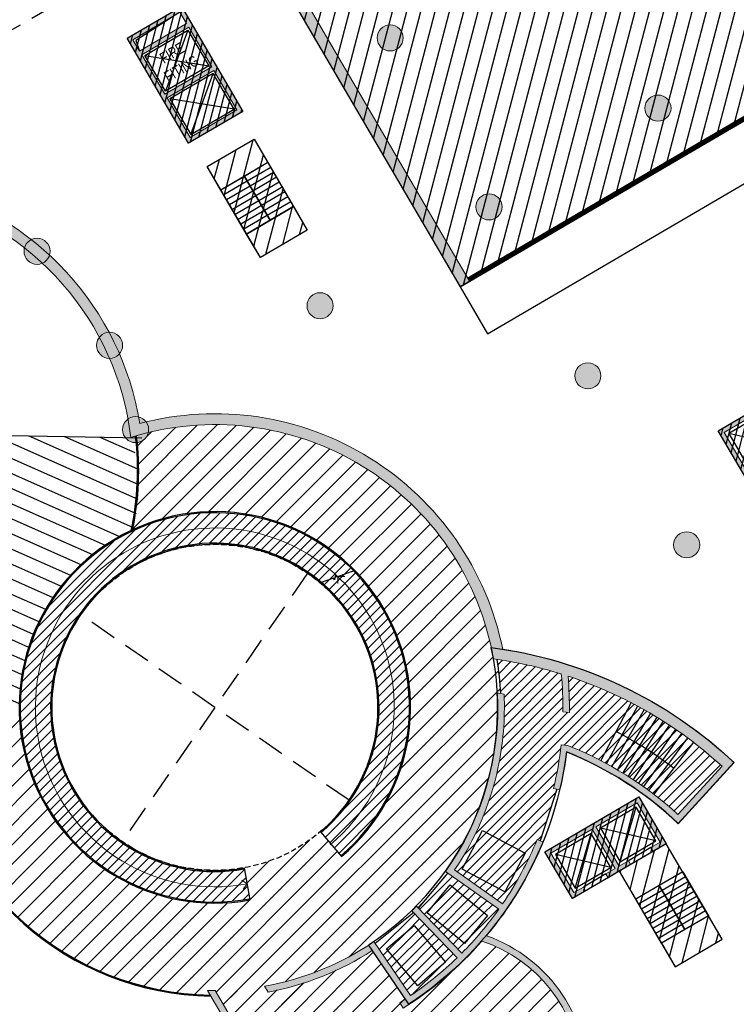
# Model space of a CAD drawing. Header units: millimetres. Extents: x -1402 to -179, y -280 to 6164.
# Tile 53 of 212: x -753 to -720, y 1259 to 1305. Entities that reach past the tile are written whole.
import ezdxf

# ---------------------------------------------------------------- set-up
doc = ezdxf.new("R2010")
doc.units = ezdxf.units.MM
doc.linetypes.add('AJN-Projection', pattern=[0.375, 0.25, -0.125])
doc.layers.get('0').update_dxf_attribs({"linetype": 'CONTINUOUS'})
for name, color, linetype, lineweight in [('AJN-2-POT 120', 2, 'CONTINUOUS', 20), ('AJN-2-SBT-C', 2, 'CONTINUOUS', 20), ('AJN-4-PRT-C', 41, 'CONTINUOUS', 30), ('AJN-4-VIT-C', 130, 'CONTINUOUS', 30), ('AJN-5-ASC-C', 230, 'CONTINUOUS', 30), ('AJN-7-500-A', 10, 'CONTINUOUS', 18), ('AJN-8-252-H', 252, 'CONTINUOUS', 20)]:
    doc.layers.add(name, color=color, linetype=linetype, lineweight=lineweight)
for name, color, linetype, true_color in [('AJN-2-SBT-H', 7, 'CONTINUOUS', 0x6e6e6e), ('AJN-9-SRF-MARINHORIZON-CIRCULATION 50 %', 7, 'CONTINUOUS', 0xff80ff), ('AJN-9-SRF-MARINHORIZON-CIRUCLATION 100 %', 7, 'CONTINUOUS', 0xd100d1), ('AJN-9-SRF-MARINHORIZON-SERVICE', 7, 'CONTINUOUS', 0x645418), ('AJN-9-SRF-MARINHORIZON-TERRACE 50%', 7, 'CONTINUOUS', 0xf8d731), ('AJN-9-SRF-TOWER-CIRCULATION 100 %', 7, 'CONTINUOUS', 0xd100d1)]:
    doc.layers.add(name, color=color, linetype=linetype, true_color=true_color)
for name, color, linetype in [('AJN-2-SBT-P', 251, 'AJN-Projection'), ('AJN-2-SBT-V', 51, 'CONTINUOUS'), ('AJN-3-MEX-V', 141, 'CONTINUOUS'), ('AJN-7-PER-V', 8, 'CONTINUOUS'), ('AJN-8-250-PROGRAM', 7, 'CONTINUOUS'), ('AJN-8-251-H', 251, 'CONTINUOUS')]:
    doc.layers.add(name, color=color, linetype=linetype)
doc.styles.get("Standard").update_dxf_attribs({"font": 'rs.shx', "bigfont": 'hztxt.shx'})
pattern_1 = [(45, (-2236.471, 2e-12), (-0.4490128, 0.4490128), [])]
pattern_2 = [(45, (-3e-12, 1200), (-0.2245064, 0.2245064), [])]

# ---------------------------------------------------------------- blocks, each defined once
blk = doc.blocks.new('1.20diam')
at = {"layer": 'AJN-2-SBT-H'}
h = blk.add_hatch(color=256, dxfattribs=at)
h.dxf.hatch_style = 1
edge = h.paths.add_edge_path()
edge.add_arc((0, 0), 0.6, 0, 360)
at = {"layer": 'AJN-2-POT 120', "linetype": 'Continuous'}
blk.add_circle((0, 0), 0.6, dxfattribs=at)
blk = doc.blocks.new('A$C122A62CA')
at = {"layer": 'AJN-2-SBT-H'}
h = blk.add_hatch(color=256, dxfattribs=at)
h.dxf.hatch_style = 1
h.paths.add_polyline_path([(-1.25, -4.8), (1.25, -4.8), (1.25, 0), (-1.25, 0)])
h.paths.add_polyline_path([(1.05, -4.6), (1.05, -2.5), (-1.05, -2.5), (-1.05, -4.6)], flags=16)
h.paths.add_polyline_path([(1.05, -2.3), (-1.05, -2.3), (-1.05, -0.2), (1.05, -0.2)], flags=16)
at = {"layer": 'AJN-9-SRF-MARINHORIZON-CIRUCLATION 100 %'}
h = blk.add_hatch(dxfattribs=at)
h.set_pattern_fill('ANSI31', color=256, scale=0.1, angle=342.8337)
h.set_pattern_definition([(45, (4295.668, -2579.5734), (-0.224506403, 0.224506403), [])])
h.paths.add_polyline_path([(1.25, -4.8), (1.25, 0), (-1.25, 0), (-1.25, -4.8)])
at = {"layer": 'AJN-2-SBT-C', "flags": 128}
for points in [[(-1.25, 0), (1.25, 0), (1.25, -4.8), (-1.25, -4.8)], [(-1.05, -0.2), (-1.05, -2.3), (1.05, -2.3), (1.05, -0.2)], [(1.05, -4.6), (1.05, -2.5), (-1.05, -2.5), (-1.05, -4.6)]]:
    blk.add_lwpolyline(points, close=True, dxfattribs=at)
at = {"layer": 'AJN-5-ASC-C'}
for p, q in [((-0.9, -0.35), (0.9, -2.15)), ((-0.9, -2.15), (0.9, -0.35)), ((-0.9, -4.45), (0.9, -2.65)), ((-0.9, -2.65), (0.9, -4.45))]:
    blk.add_line(p, q, dxfattribs=at)
for points in [[(-0.9, -0.35), (-0.9, -2.15), (0.9, -2.15), (0.9, -0.35)], [(-0.9, -4.45), (-0.9, -2.65), (0.9, -2.65), (0.9, -4.45)]]:
    blk.add_lwpolyline(points, close=True, dxfattribs=at)
at = {"layer": 'AJN-9-SRF-MARINHORIZON-CIRUCLATION 100 %'}
blk.add_lwpolyline([(-1.25, 0), (1.25, 0), (1.25, -4.8), (-1.25, -4.8)], close=True, dxfattribs=at)
blk = doc.blocks.new('A$C70550064')
at = {"layer": 'AJN-2-SBT-H'}
h = blk.add_hatch(color=256, dxfattribs=at)
h.dxf.hatch_style = 1
edge = h.paths.add_edge_path()
edge.add_arc((-64.421, -366.782), 386.5, 81.59851, 87.70592, ccw=False)
edge.add_line((-7.95, 15.57), (-7.95, -0.4))
edge.add_line((-7.95, -0.4), (-7.45, -0.4))
edge.add_line((-7.45, -0.4), (-7.45, 16.002))
edge.add_arc((-64.421, -366.782), 387, 81.53461, 87.78297)
edge.add_line((-49.45, 19.929), (-49.45, -0.4))
edge.add_line((-49.45, -0.4), (-48.95, -0.4))
edge.add_line((-48.95, -0.4), (-48.95, 19.408))
at = {"layer": 'AJN-2-SBT-C', "linetype": 'Continuous', "flags": 128}
blk.add_lwpolyline([(-48.95, 19.408, -0.026655), (-7.95, 15.57), (-7.95, -0.4), (-7.45, -0.4), (-7.45, 16.002, 0.02727), (-49.45, 19.929), (-49.45, -0.4), (-48.95, -0.4)], format="xyb", close=True, dxfattribs=at)
at = {"layer": 'AJN-3-MEX-V', "color": 132, "linetype": 'Continuous', "const_width": 0.2, "flags": 128}
blk.add_lwpolyline([(-7.95, -0.3), (-7.95, -0.3), (-48.95, -0.3)], dxfattribs=at)
at = {"rotation": 359.9999999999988}
for p in [(-37.45, 16), (-19.45, 13.5)]:
    blk.add_blockref('A$C122A62CA', p, dxfattribs=at)
at = {"layer": 'AJN-2-POT 120', "linetype": 'Continuous', "rotation": 291.492555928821}
for p in [(-46.45, 11.1), (-28.45, 11.1), (-10.45, 11.1), (-46.45, 2.1), (-37.45, 2.1), (-28.45, 2.1), (-19.45, 2.1), (-10.45, 2.1)]:
    blk.add_blockref('1.20diam', p, dxfattribs=at)
blk = doc.blocks.new('A$C46E24FA1')
at = {"layer": 'AJN-2-SBT-V', "linetype": 'Continuous'}
for p, q in [((0, 2.34), (1.25, 2.34)), ((0, 0), (0, 2.34)), ((1.25, 2.34), (1.25, 0)), ((0, 2.08), (1.25, 2.08)), ((0, 1.82), (1.25, 1.82)), ((0, 1.56), (1.25, 1.56)), ((0, 1.3), (1.25, 1.3)), ((0, 1.04), (1.25, 1.04)), ((0, 0.78), (1.25, 0.78)), ((0, 0.52), (1.25, 0.52)), ((0, 0.26), (1.25, 0.26)), ((0, 0), (1.25, 0))]:
    blk.add_line(p, q, dxfattribs=at)
blk = doc.blocks.new('A$C0264420A')
at = {"layer": 'AJN-9-SRF-MARINHORIZON-CIRCULATION 50 %'}
h = blk.add_hatch(dxfattribs=at)
h.set_pattern_fill('ANSI31', color=256, scale=0.2)
h.set_pattern_definition([(45, (501.2277, -440.6539), (-0.4490128, 0.4490128), [])])
h.paths.add_polyline_path([(-1.25, 4.84), (1.25, 4.84), (1.25, 0), (-1.25, 0)])
at = {"layer": 'AJN-2-SBT-V', "flags": 128}
for points in [[(-1.25, 3.59), (-1.25, 4.84), (1.25, 4.84), (1.25, 3.59), (-1.25, 3.59)], [(-1.25, 0), (-1.25, 1.25), (1.25, 1.25), (1.25, 0), (-1.25, 0)]]:
    blk.add_lwpolyline(points, dxfattribs=at)
at = {"layer": 'AJN-9-SRF-MARINHORIZON-CIRCULATION 50 %'}
blk.add_lwpolyline([(-1.25, 4.84), (1.25, 4.84), (1.25, 0), (-1.25, 0)], close=True, dxfattribs=at)
at = {"linetype": 'Continuous', "rotation": 180}
for p in [(0, 3.59), (1.25, 3.59)]:
    blk.add_blockref('A$C46E24FA1', p, dxfattribs=at)
blk = doc.blocks.new('A$C63A44B90')
at = {"layer": 'AJN-2-SBT-H'}
h = blk.add_hatch(color=256, dxfattribs=at)
h.dxf.hatch_style = 1
h.paths.add_polyline_path([(-1.45, 0), (1.45, 0), (1.45, 5.6), (-1.45, 5.6)])
h.paths.add_polyline_path([(-1.25, 4.8), (1.25, 4.8), (1.25, 5.4), (-1.25, 5.4)], flags=16)
h.paths.add_polyline_path([(1.25, 4.6), (1.25, 2.5), (-1.25, 2.5), (-1.25, 4.6)], flags=16)
h.paths.add_polyline_path([(1.15, 4.5), (1.15, 2.6), (-1.15, 2.6), (-1.15, 4.5)], flags=0)
h.paths.add_polyline_path([(1.25, 2.3), (1.25, 0.2), (-1.25, 0.2), (-1.25, 2.3)], flags=16)
h.paths.add_polyline_path([(1.15, 2.2), (1.15, 0.3), (-1.15, 0.3), (-1.15, 2.2)], flags=0)
h.paths.add_polyline_path([(-0.928, 2.6), (0.925, 2.6), (0.925, 4.498), (-0.928, 4.498)], flags=8)
at = {"layer": 'AJN-9-SRF-MARINHORIZON-CIRUCLATION 100 %'}
h = blk.add_hatch(dxfattribs=at)
h.set_pattern_fill('ANSI31', color=256, scale=0.1, angle=342.8337)
h.set_pattern_definition([(45, (4295.468, -2573.9734), (-0.224506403, 0.224506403), [])])
h.paths.add_polyline_path([(1.45, 0), (1.45, 5.6), (-1.45, 5.6), (-1.45, 0)])
at = {"layer": 'AJN-2-SBT-C', "flags": 128}
for points in [[(-1.45, 0), (1.45, 0), (1.45, 5.6), (-1.45, 5.6)], [(-1.25, 5.4), (1.25, 5.4), (1.25, 4.8), (-1.25, 4.8)], [(1.25, 2.5), (-1.25, 2.5), (-1.25, 4.6), (1.25, 4.6)], [(-1.25, 0.2), (-1.25, 2.3), (1.25, 2.3), (1.25, 0.2)]]:
    blk.add_lwpolyline(points, close=True, dxfattribs=at)
at = {"layer": 'AJN-5-ASC-C'}
for p, q in [((1.15, 4.5), (-1.15, 2.6)), ((-1.15, 4.5), (1.15, 2.6)), ((1.15, 0.3), (-1.15, 2.2)), ((-1.15, 0.3), (1.15, 2.2))]:
    blk.add_line(p, q, dxfattribs=at)
at = {"layer": 'AJN-5-ASC-C', "flags": 128}
for points in [[(1.15, 4.5), (1.15, 2.6), (-1.15, 2.6), (-1.15, 4.5)], [(1.15, 0.3), (1.15, 2.2), (-1.15, 2.2), (-1.15, 0.3)]]:
    blk.add_lwpolyline(points, close=True, dxfattribs=at)
at = {"layer": 'AJN-8-251-H', "flags": 128}
blk.add_lwpolyline([(1.25, 5.4), (-1.15, 5.3), (-1.25, 4.8)], dxfattribs=at)
at = {"layer": 'AJN-9-SRF-MARINHORIZON-CIRUCLATION 100 %'}
blk.add_lwpolyline([(-1.45, 5.6), (1.45, 5.6), (1.45, 0), (-1.45, 0)], close=True, dxfattribs=at)
at = {"layer": 'AJN-7-500-A', "insert": (0, 3.55), "char_height": 0.5, "attachment_point": 5}
blk.add_mtext_dynamic_manual_height_columns('{\\fSwis721 LtCn BT|b0|i0|c0|p34;FIRE\\PFITING}', width=11.10499, gutter_width=35.694, heights=[0], dxfattribs=at)
blk = doc.blocks.new('A$C7BA06BBA')
at = {"layer": 'AJN-2-SBT-H'}
h = blk.add_hatch(color=256, dxfattribs=at)
h.dxf.hatch_style = 1
h.paths.add_polyline_path([(-4.3, -2.5), (-4.3, -2.3), (-4.8, -2.3), (-4.8, -0.2), (-2.6, -0.2), (-2.6, -2.3), (-3.1, -2.3), (-3.1, -2.5), (-1.9, -2.5), (-1.9, -2.3), (-2.4, -2.3), (-2.4, -0.2), (-0.2, -0.2), (-0.2, -2.3), (-0.7, -2.3), (-0.7, -2.5), (0, -2.5), (0, 0), (-5, 0), (-5, -2.5)])
at = {"layer": 'AJN-9-SRF-MARINHORIZON-CIRCULATION 50 %'}
h = blk.add_hatch(dxfattribs=at)
h.set_pattern_fill('ANSI31', color=256, scale=0.2, angle=342.8337)
h.set_pattern_definition([(45, (4349.83515, -2587.4034), (-0.44901281, 0.44901281), [])])
h.paths.add_polyline_path([(0, -2.5), (-2.5, -2.5), (-2.5, -7.59), (0, -7.59)])
at = {"layer": 'AJN-9-SRF-MARINHORIZON-CIRUCLATION 100 %'}
h = blk.add_hatch(dxfattribs=at)
h.set_pattern_fill('ANSI31', color=256, scale=0.1, angle=342.8337)
h.set_pattern_definition([(45, (4291.918, -2579.5734), (-0.224506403, 0.224506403), [])])
h.paths.add_polyline_path([(-5, 0), (-5, -2.5), (0, -2.5), (0, 0)])
at = {"layer": 'AJN-2-SBT-C', "flags": 128}
blk.add_lwpolyline([(-3.1, -2.3), (-3.1, -2.5), (-1.9, -2.5), (-1.9, -2.3), (-2.4, -2.3), (-2.4, -0.2), (-0.2, -0.2), (-0.2, -2.3), (-0.7, -2.3), (-0.7, -2.5), (0, -2.5), (0, 0), (-5, 0), (-5, -2.5), (-4.3, -2.5), (-4.3, -2.3), (-4.8, -2.3), (-4.8, -0.2), (-2.6, -0.2), (-2.6, -2.3)], close=True, dxfattribs=at)
at = {"layer": 'AJN-2-SBT-V'}
for p, q in [((-3.1, -2.3), (-4.3, -2.3)), ((-0.7, -2.3), (-1.9, -2.3))]:
    blk.add_line(p, q, dxfattribs=at)
at = {"layer": 'AJN-2-SBT-V', "flags": 128}
blk.add_lwpolyline([(-2.5, -6.34), (-2.5, -7.59), (0, -7.59), (0, -6.34)], close=True, dxfattribs=at)
at = {"layer": 'AJN-5-ASC-C'}
for p, q in [((-2.75, -2.15), (-4.65, -0.35)), ((-4.65, -2.15), (-2.75, -0.35)), ((-0.35, -2.15), (-2.25, -0.35)), ((-2.25, -2.15), (-0.35, -0.35))]:
    blk.add_line(p, q, dxfattribs=at)
for points in [[(-2.75, -2.15), (-2.75, -0.35), (-4.65, -0.35), (-4.65, -2.15)], [(-0.35, -2.15), (-0.35, -0.35), (-2.25, -0.35), (-2.25, -2.15)]]:
    blk.add_lwpolyline(points, close=True, dxfattribs=at)
at = {"layer": 'AJN-9-SRF-MARINHORIZON-CIRCULATION 50 %'}
blk.add_lwpolyline([(-2.5, -7.59), (0, -7.59), (0, -2.5), (-2.5, -2.5), (-2.5, -2.5), (-2.5, -2.5)], close=True, dxfattribs=at)
at = {"layer": 'AJN-9-SRF-MARINHORIZON-CIRUCLATION 100 %'}
blk.add_lwpolyline([(-5, 0), (0, 0), (0, -2.5), (-5, -2.5)], close=True, dxfattribs=at)
at = {"linetype": 'Continuous', "rotation": 179.9999999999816}
for p in [(-1.25, -4), (0, -4)]:
    blk.add_blockref('A$C46E24FA1', p, dxfattribs=at)
blk = doc.blocks.new('A$C74AA591F')
at = {"layer": 'AJN-2-SBT-H'}
h = blk.add_hatch(color=256, dxfattribs=at)
h.dxf.hatch_style = 1
h.paths.add_polyline_path([(-1.8, -2.5), (-1.8, -2.3), (-2.3, -2.3), (-2.3, -0.2), (-0.1, -0.2), (-0.1, -2.3), (-0.6, -2.3), (-0.6, -2.5), (0.6, -2.5), (0.6, -2.3), (0.1, -2.3), (0.1, -0.2), (2.3, -0.2), (2.3, -2.3), (1.8, -2.3), (1.8, -2.5), (2.5, -2.5), (2.5, 0), (-2.5, 0), (-2.5, -2.5)])
at = {"layer": 'AJN-9-SRF-MARINHORIZON-CIRCULATION 50 %'}
h = blk.add_hatch(dxfattribs=at)
h.set_pattern_fill('ANSI31', color=256, scale=0.2, angle=342.8337)
h.set_pattern_definition([(45, (4351.08515, -2587.4034), (-0.44901281, 0.44901281), [])])
h.paths.add_polyline_path([(1.25, -4), (2.5, -4), (2.5, -2.5), (-2.5, -2.5), (-2.5, -4), (-1.25, -4), (-1.25, -7.59), (1.25, -7.59)])
at = {"layer": 'AJN-9-SRF-MARINHORIZON-CIRUCLATION 100 %'}
h = blk.add_hatch(dxfattribs=at)
h.set_pattern_fill('ANSI31', color=256, scale=0.1, angle=342.8337)
h.set_pattern_definition([(45, (4294.418, -2579.5734), (-0.224506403, 0.224506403), [])])
h.paths.add_polyline_path([(-2.5, 0), (-2.5, -2.5), (2.5, -2.5), (2.5, 0)])
at = {"layer": 'AJN-2-SBT-C', "flags": 128}
blk.add_lwpolyline([(-0.6, -2.3), (-0.6, -2.5), (0.6, -2.5), (0.6, -2.3), (0.1, -2.3), (0.1, -0.2), (2.3, -0.2), (2.3, -2.3), (1.8, -2.3), (1.8, -2.5), (2.5, -2.5), (2.5, 0), (-2.5, 0), (-2.5, -2.5), (-1.8, -2.5), (-1.8, -2.3), (-2.3, -2.3), (-2.3, -0.2), (-0.1, -0.2), (-0.1, -2.3)], close=True, dxfattribs=at)
at = {"layer": 'AJN-2-SBT-V'}
for p, q in [((-0.6, -2.3), (-1.8, -2.3)), ((1.8, -2.3), (0.6, -2.3))]:
    blk.add_line(p, q, dxfattribs=at)
at = {"layer": 'AJN-2-SBT-V', "flags": 128}
for points in [[(2.5, -2.5), (-2.5, -2.5), (-2.5, -4), (2.5, -4)], [(-1.25, -6.34), (-1.25, -7.59), (1.25, -7.59), (1.25, -6.34)]]:
    blk.add_lwpolyline(points, close=True, dxfattribs=at)
at = {"layer": 'AJN-5-ASC-C'}
for p, q in [((-0.25, -2.15), (-2.15, -0.35)), ((-2.15, -2.15), (-0.25, -0.35)), ((2.15, -2.15), (0.25, -0.35)), ((0.25, -2.15), (2.15, -0.35))]:
    blk.add_line(p, q, dxfattribs=at)
for points in [[(-0.25, -2.15), (-0.25, -0.35), (-2.15, -0.35), (-2.15, -2.15)], [(2.15, -2.15), (2.15, -0.35), (0.25, -0.35), (0.25, -2.15)]]:
    blk.add_lwpolyline(points, close=True, dxfattribs=at)
at = {"layer": 'AJN-9-SRF-MARINHORIZON-CIRCULATION 50 %'}
blk.add_lwpolyline([(-1.25, -7.59), (1.25, -7.59), (1.25, -4), (2.5, -4), (2.5, -2.5), (-2.5, -2.5), (-2.5, -4), (-1.25, -4)], close=True, dxfattribs=at)
at = {"layer": 'AJN-9-SRF-MARINHORIZON-CIRUCLATION 100 %'}
blk.add_lwpolyline([(-2.5, 0), (2.5, 0), (2.5, -2.5), (-2.5, -2.5)], close=True, dxfattribs=at)
at = {"linetype": 'Continuous', "rotation": 179.9999999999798}
for p in [(0, -4), (1.25, -4)]:
    blk.add_blockref('A$C46E24FA1', p, dxfattribs=at)

msp = doc.modelspace()

# ---------------------------------------------------------------- hatches: boundary and pattern name
at = {"layer": 'AJN-2-SBT-H'}
h = msp.add_hatch(color=256, dxfattribs=at)
h.dxf.hatch_style = 1
h.paths.add_polyline_path([(-747.567, 1285.976, 0.298838), (-757.572, 1296.901), (-757.698, 1296.418, -0.310797), (-747.982, 1285.336, -0.452681), (-731.306, 1275.153, -0.041029), (-728.187, 1274.46, -0.027321), (-728.115, 1272.714), (-727.815, 1272.682, 0.025782), (-727.877, 1274.36, -0.106353), (-720.797, 1270.218), (-722.824, 1268, 0.091391), (-727.898, 1271.168), (-728.196, 1271.201, -0.031803), (-728.541, 1269.196), (-728.249, 1269.127, 0.027036), (-727.934, 1270.86, -0.094821), (-722.807, 1267.574), (-720.24, 1270.383, 0.151514), (-730.881, 1275.596, 0.431646)])
h = msp.add_hatch(color=256, dxfattribs=at)
h.dxf.hatch_style = 1
h.paths.add_polyline_path([(-731.625, 1262.421, 0.077609), (-729.022, 1266.726), (-729.298, 1266.845, -0.052654), (-730.891, 1263.885), (-733.092, 1265.45, 0.096217), (-731.101, 1270.115, 0.064683), (-730.819, 1273.531, 0.004267), (-731.122, 1273.582, -0.168995), (-733.508, 1265.377), (-731.062, 1263.639, -0.041286), (-732.763, 1261.622), (-734.85, 1263.778, -0.005769), (-735.063, 1263.566), (-732.976, 1261.411, -0.043134), (-735.114, 1259.672), (-736.8, 1262.153, -0.105624), (-741.832, 1260.106), (-741.671, 1259.831, 0.097829), (-736.881, 1261.739), (-735.363, 1259.506, -0.004675), (-735.616, 1259.344), (-735.452, 1259.093, 0.073269), (-731.835, 1262.176, -0.662761), (-730.871, 1249.873), (-736.494, 1258.493, 0.004629), (-736.228, 1258.636), (-736.392, 1258.888, -0.014139), (-737.197, 1258.474), (-737.032, 1258.221, 0.004609), (-736.762, 1258.354), (-731.142, 1249.74, -0.386373), (-739.739, 1252.438), (-742.239, 1256.713, 0.069655), (-737.864, 1257.848), (-738.031, 1258.104, -0.070849), (-742.405, 1256.996), (-744.107, 1259.906, -0.006737), (-744.457, 1259.91), (-739.998, 1252.286, 1.43119)])
at = {"layer": 'AJN-8-250-PROGRAM', "true_color": 0xffff00}
h = msp.add_hatch(dxfattribs=at)
h.set_pattern_fill('ANSI31', color=2, scale=0.2, angle=-68.887)
h.set_pattern_definition([(336.112995, (-2490.04475, 2197.89993), (0.25713323, 0.5806096), [])])
edge = h.paths.add_edge_path()
edge.add_arc((-765.301, 1291.443), 22.03, 298.8096, 303.5859)
edge.add_arc((-744.116, 1272.922), 9, 114.8785, 178.9287, ccw=False)
edge.add_arc((-754.992, 1283.074), 7.364, 344.3429, 377.7989)
edge.add_line((-747.981, 1285.325), (-757.041, 1285.489))
edge.add_arc((-760.893, 1283.816), 4.2, -51.6201, 23.4677, ccw=False)
edge.add_arc((-760.893, 1283.816), 4.2, 154.2958, 308.3799, ccw=False)
edge.add_line((-764.678, 1285.638), (-773.737, 1285.828))
edge.add_arc((-760.893, 1283.816), 13, 171.0986, 180.8689)
edge.add_line((-773.892, 1283.619), (-774.142, 1283.611))
edge.add_arc((-760.893, 1283.816), 13.25, 180.8898, 194.3538)
edge.add_line((-773.73, 1280.531), (-773.061, 1280.737))
edge.add_line((-773.061, 1280.737), (-773.056, 1280.718))
edge.add_line((-773.056, 1280.718), (-773.056, 1280.718))
edge.add_arc((-773.75, 1280.525), 0.72, -72.4123, 15.4914, ccw=False)
edge.add_arc((-760.893, 1283.816), 13.25, 197.4682, 203.3124)
edge.add_line((-773.061, 1278.573), (-772.435, 1278.879))
edge.add_line((-772.435, 1278.879), (-772.426, 1278.861))
edge.add_line((-772.426, 1278.861), (-772.426, 1278.861))
edge.add_arc((-773.082, 1278.563), 0.72, -63.1066, 24.4597, ccw=False)
edge.add_arc((-772.44, 1277.274), 0.72, 28.4851, 116.0514, ccw=False)
edge.add_line((-771.807, 1277.617), (-771.807, 1277.617))
edge.add_line((-771.807, 1277.617), (-771.798, 1277.599))
edge.add_line((-771.798, 1277.599), (-772.421, 1277.283))
edge.add_arc((-760.893, 1283.816), 13.25, 209.5408, 237.0652)
edge.add_arc((-760.888, 1284.01), 13.416, 237.4984, 278.9335)
edge.add_arc((-760.893, 1283.816), 13.225, 279.085, 298)
at = {"layer": 'AJN-8-250-PROGRAM', "true_color": 0xffdf7f}
h = msp.add_hatch(dxfattribs=at)
h.set_pattern_fill('ANSI31', color=41, scale=0.2)
h.set_pattern_definition(pattern_1)
h.paths.add_polyline_path([(-733.41, 1265.307), (-733.508, 1265.377, 0.168995), (-731.122, 1273.582, -0.002133), (-730.971, 1273.557, 0.030105), (-731.144, 1275.13, 0.002098), (-731.306, 1275.153, 0.433443), (-747.176, 1285.559, -0.311593), (-747.68, 1285.1, -0.076133), (-747.902, 1281.087, -0.873531), (-738.291, 1266.061), (-739.262, 1267.204, -0.131652), (-742.771, 1265.543), (-742.502, 1264.068, -0.472687), (-753.114, 1273.059, -0.086475), (-757.211, 1271.062, 0.368806), (-744.332, 1259.696), (-744.457, 1259.91, 0.006737), (-744.107, 1259.906), (-742.405, 1256.996, 0.070849), (-738.031, 1258.104), (-737.877, 1257.87, 0.414214), (-736.632, 1257.608), (-737.124, 1258.362), (-737.197, 1258.474, 0.014139), (-736.392, 1258.888), (-736.227, 1258.635), (-735.827, 1258.022, 0.414213), (-735.565, 1259.268), (-735.616, 1259.344, 0.004675), (-735.363, 1259.506), (-736.881, 1261.739, -0.097829), (-741.671, 1259.831), (-741.832, 1260.106, 0.105624), (-736.8, 1262.153), (-736.747, 1262.075), (-734.993, 1263.494), (-735.063, 1263.566, 0.005769), (-734.85, 1263.778), (-734.768, 1263.693)])
at = {"layer": 'AJN-9-SRF-MARINHORIZON-CIRUCLATION 100 %'}
h = msp.add_hatch(dxfattribs=at)
h.set_pattern_fill('ANSI31', color=256, scale=0.1)
h.set_pattern_definition(pattern_2)
h.paths.add_polyline_path([(-739.23, 1267.166), (-738.324, 1266.099, 7.595754), (-742.511, 1264.117), (-742.762, 1265.494, -7.595754)])
h = msp.add_hatch(dxfattribs=at)
h.set_pattern_fill('ANSI31', color=256, scale=0.1)
h.set_pattern_definition(pattern_2)
h.paths.add_polyline_path([(-724.982, 1273.143, 0.040325), (-727.877, 1274.36, -0.025782), (-727.815, 1272.682), (-728.115, 1272.714, 0.027321), (-728.187, 1274.46, 0.038927), (-731.144, 1275.13, -0.030105), (-730.971, 1273.557, -0.002134), (-730.819, 1273.531, -0.064683), (-731.101, 1270.115, -0.096217), (-733.092, 1265.45), (-730.891, 1263.885, 0.052654), (-729.298, 1266.845), (-729.16, 1266.786), (-728.396, 1269.162), (-728.541, 1269.196, 0.031803), (-728.196, 1271.201), (-727.898, 1271.168, -0.025484), (-726.368, 1270.473)])
h.paths.add_polyline_path([(-731.808, 1267.262), (-729.843, 1266.221), (-730.785, 1264.447), (-732.75, 1265.488)], flags=0)
h.paths.add_polyline_path([(-729.843, 1266.221), (-731.808, 1267.262), (-732.75, 1265.488), (-730.785, 1264.447)], flags=16)
h.paths.add_polyline_path([(-733.385, 1265.29), (-734.745, 1263.669), (-732.763, 1261.622, 0.041286), (-731.062, 1263.639)])
h.paths.add_polyline_path([(-733.292, 1264.764), (-731.575, 1263.351), (-732.635, 1262.063), (-734.352, 1263.476)], flags=16)
h.paths.add_polyline_path([(-734.958, 1263.458), (-736.715, 1262.029), (-735.114, 1259.672, 0.043134), (-732.976, 1261.411)])
h.paths.add_polyline_path([(-734.95, 1262.895), (-733.509, 1261.201), (-734.78, 1260.121), (-736.22, 1261.815)], flags=16)
h.paths.add_polyline_path([(-720.797, 1270.218, 0.022022), (-722.113, 1271.321), (-723.94, 1268.933, -0.022051), (-722.824, 1268)])
h.paths.add_polyline_path([(-724.681, 1272.984, 0.004363), (-724.982, 1273.143), (-725.673, 1271.812, -0.004363), (-725.395, 1271.665)])
h.paths.add_polyline_path([(-724.383, 1272.819, 0.004363), (-724.681, 1272.984), (-725.395, 1271.665, -0.004363), (-725.12, 1271.513)])
h.paths.add_polyline_path([(-724.089, 1272.649, 0.004363), (-724.383, 1272.819), (-725.12, 1271.513, -0.004363), (-724.848, 1271.356)])
h.paths.add_polyline_path([(-723.797, 1272.475, 0.004363), (-724.089, 1272.649), (-724.848, 1271.356, -0.004363), (-724.579, 1271.194)])
h.paths.add_polyline_path([(-723.508, 1272.295, 0.004363), (-723.797, 1272.475), (-724.579, 1271.194, -0.004363), (-724.312, 1271.028)])
h.paths.add_polyline_path([(-723.222, 1272.11, 0.004363), (-723.508, 1272.295), (-724.312, 1271.028, -0.004363), (-724.048, 1270.858)])
h.paths.add_polyline_path([(-722.94, 1271.92, 0.004363), (-723.222, 1272.11), (-724.048, 1270.858, -0.004363), (-723.788, 1270.682)])
h.paths.add_polyline_path([(-722.661, 1271.725, 0.004363), (-722.94, 1271.92), (-723.788, 1270.682, -0.004363), (-723.53, 1270.502)])
h.paths.add_polyline_path([(-722.385, 1271.525, 0.004363), (-722.661, 1271.725), (-723.53, 1270.502, -0.004363), (-723.276, 1270.318)])
h.paths.add_polyline_path([(-722.113, 1271.321, 0.004363), (-722.385, 1271.525), (-723.276, 1270.318, -0.004363), (-723.025, 1270.129)])
h.paths.add_polyline_path([(-723.025, 1270.129, 0.043661), (-725.673, 1271.812), (-726.368, 1270.473, -0.043641), (-723.94, 1268.933)])
h = msp.add_hatch(dxfattribs=at)
h.set_pattern_fill('ANSI31', color=256, scale=0.1)
h.set_pattern_definition(pattern_2)
h.paths.add_polyline_path([(-729.843, 1266.221), (-731.808, 1267.262), (-732.75, 1265.488), (-730.785, 1264.447)])
h.paths.add_polyline_path([(-731.575, 1263.351), (-733.292, 1264.764), (-734.352, 1263.476), (-732.635, 1262.063)])
h.paths.add_polyline_path([(-734.95, 1262.895), (-736.22, 1261.815), (-734.78, 1260.121), (-733.509, 1261.201)])
at = {"layer": 'AJN-9-SRF-MARINHORIZON-SERVICE'}
h = msp.add_hatch(dxfattribs=at)
h.set_pattern_fill('ANSI31', color=256, scale=0.2)
h.set_pattern_definition([(75.325626, (-694.4213, -338.76944), (-0.61428703, 0.16086157), [])])
h.paths.add_polyline_path([(-743.102, 1309.81), (-732.838, 1292.263), (-696.585, 1313.469), (-704.866, 1327.627, 0.02727)])
h.paths.add_polyline_path([(-712.818, 1314.979), (-715.242, 1319.122), (-713.084, 1320.385), (-710.66, 1316.241)], flags=16)
h.paths.add_polyline_path([(-727.359, 1309.138), (-729.517, 1307.876), (-731.94, 1312.019), (-729.782, 1313.281)], flags=16)
h = msp.add_hatch(dxfattribs=at)
h.set_pattern_fill('ANSI31', color=256, scale=0.2)
h.set_pattern_definition(pattern_1)
edge = h.paths.add_edge_path()
edge.add_line((-741.84, 1260.12), (-741.679, 1259.845))
edge.add_arc((-744.116, 1272.922), 13.302, 280.5531, 302.9027)
edge.add_line((-736.89, 1261.753), (-735.372, 1259.52))
edge.add_line((-735.372, 1259.52), (-735.208, 1259.269))
edge.add_arc((-744.116, 1272.922), 16.302, 303.1208, 318.8313)
edge.add_arc((-733.964, 1255.835), 6.7, -149.6744, 71.5509, ccw=False)
edge.add_line((-739.747, 1252.452), (-742.248, 1256.727))
edge.add_arc((-744.116, 1272.922), 16.302, 276.5786, 287.0971)
edge.add_line((-739.323, 1257.34), (-739.493, 1257.602))
edge.add_arc((-744.116, 1272.922), 16.002, 276.1052, 286.7884, ccw=False)
edge.add_line((-742.414, 1257.01), (-744.002, 1259.727))
edge.add_line((-744.002, 1259.727), (-741.84, 1260.12))
at = {"layer": 'AJN-9-SRF-MARINHORIZON-TERRACE 50%', "true_color": 0xf8d731, "transparency": 33554559}
h = msp.add_hatch(dxfattribs=at)
h.set_pattern_fill('ANSI31', color=40, scale=0.2)
h.set_pattern_definition([(62.1663, (-675.21, 136.28345), (-0.56153464, 0.29648582), [])])
h.paths.add_polyline_path([(-567.969, 1294.054), (-576.568, 1291.398), (-575.978, 1289.487), (-594.37, 1283.805), (-594.839, 1285.324), (-626.847, 1275.437), (-626.378, 1273.918), (-644.77, 1268.236), (-644.226, 1266.475), (-649.808, 1263.21), (-646.778, 1258.031), (-662.315, 1248.943), (-658.483, 1242.391), (-674.02, 1233.303), (-680.079, 1243.661), (-695.616, 1234.573), (-699.656, 1241.478), (-714.027, 1233.071), (-715.244, 1235.151), (-717.488, 1233.839), (-718.291, 1235.211), (-732.749, 1226.754), (-731.11, 1223.951, 0.108354), (-727.439, 1224.957, -0.03873), (-716.65, 1229.67, -0.144885), (-688.564, 1230.982, 0.000059), (-678.839, 1229.227, 0.280841), (-655.377, 1240.15, 0.001962), (-648.817, 1251.198, -0.215421), (-617.299, 1274.449, -0.021658), (-595.74, 1279.697), (-581.894, 1282.067, 0.031376), (-554.249, 1288.358, -0.055035), (-538.911, 1291.094, -0.058232), (-529.227, 1290.612), (-531.332, 1297.427), (-549.725, 1291.746), (-550.194, 1293.265), (-566.198, 1288.321)])

# ---------------------------------------------------------------- linework, layer by layer
at = {"layer": 'AJN-2-SBT-C'}
msp.add_lwpolyline([(-727.934, 1270.86, -0.094821), (-722.807, 1267.574), (-720.24, 1270.383, 0.151514), (-730.881, 1275.596, 0.431646), (-747.567, 1285.976, 0.298838), (-757.572, 1296.901), (-757.698, 1296.418, -0.310797), (-747.982, 1285.336, -0.452681), (-731.306, 1275.153, -0.041029), (-728.187, 1274.46, -0.027321), (-728.115, 1272.714), (-727.815, 1272.682, 0.025782), (-727.877, 1274.36, -0.106353), (-720.797, 1270.218), (-722.824, 1268, 0.091391), (-727.898, 1271.168), (-728.196, 1271.201, -0.031803), (-728.541, 1269.196), (-728.249, 1269.127, 0.027036)], format="xyb", close=True, dxfattribs=at)
for points in [[(-735.363, 1259.506), (-736.881, 1261.739, -0.097829), (-741.671, 1259.831), (-741.832, 1260.106, 0.105624), (-736.8, 1262.153), (-735.114, 1259.672, 0.043134), (-732.976, 1261.411), (-735.063, 1263.566, 0.005769), (-734.85, 1263.778), (-732.763, 1261.622, 0.041286), (-731.062, 1263.639), (-733.508, 1265.377, 0.168995), (-731.122, 1273.582, -0.004267), (-730.819, 1273.531, -0.064683), (-731.101, 1270.115, -0.096217), (-733.092, 1265.45), (-730.891, 1263.885, 0.052654), (-729.298, 1266.845), (-729.022, 1266.726, -0.077609), (-731.625, 1262.421, -1.43119), (-739.998, 1252.286), (-744.457, 1259.91, 0.006737), (-744.107, 1259.906), (-742.405, 1256.996, 0.070849)], [(-735.363, 1259.506, -0.004675), (-735.616, 1259.344), (-735.452, 1259.093, 0.073269), (-731.835, 1262.176, -0.662761), (-730.871, 1249.873), (-736.494, 1258.493, 0.004629), (-736.228, 1258.636)]]:
    msp.add_lwpolyline(points, format="xyb", dxfattribs=at)
at = {"layer": 'AJN-2-SBT-P', "ltscale": 5, "flags": 128}
msp.add_lwpolyline([(-767.683, 1272.148, -0.05122), (-760.711, 1264.391, -0.089979), (-756.512, 1255.405, 0.020604), (-755.406, 1250.676, 0.064685), (-749.49, 1236.686, 0.032866), (-732.169, 1209.757, 0.002338), (-729.348, 1206.256, 0.014455), (-711.198, 1185.221, 0.089169), (-704.917, 1180.426, 0.318444), (-696.585, 1181.62, 0.07982), (-692.945, 1186.382, -0.007477), (-687.968, 1195.318, -0.04116), (-685.263, 1199.225, -0.029933), (-663.958, 1222.206, 0.113243), (-647.85, 1244.994, -0.015783), (-646.059, 1249.368, -0.024984), (-643.88, 1253.561, 0.312878), (-612.426, 1240.14, 0.06211), (-579.268, 1251.394, -0.079043), (-540.418, 1263.328, -0.009453), (-526.741, 1264.462, 0.457383), (-521.793, 1270.185), (-524.034, 1285.518), (-524.822, 1290.91, 0.038426), (-525.329, 1293.156), (-534.454, 1322.789, 0.224712), (-541.57, 1330.57, -0.232808), (-548.55, 1338.442, 0.106827), (-556.371, 1355.454), (-560.769, 1355.454, 0.142232), (-768.02, 1295.281)], format="xyb", dxfattribs=at)
msp.add_lwpolyline([(-767.683, 1272.148, -0.05122), (-760.711, 1264.391, -0.089979), (-756.512, 1255.405, 0.020604), (-755.406, 1250.676, 0.064685), (-749.49, 1236.686, 0.032866), (-732.169, 1209.757, 0.002338), (-729.348, 1206.256, 0.014455), (-711.198, 1185.221, 0.089169), (-704.917, 1180.426, 0.318444), (-696.585, 1181.62, 0.07982), (-692.945, 1186.382, -0.007477), (-687.968, 1195.318, -0.04116), (-685.263, 1199.225, -0.029933), (-663.958, 1222.206, 0.113243), (-647.85, 1244.994, -0.015783), (-646.059, 1249.368, -0.024984), (-643.88, 1253.561, 0.312878), (-612.426, 1240.14, 0.06211), (-579.268, 1251.394, -0.079043), (-540.418, 1263.328, -0.009453), (-526.741, 1264.462, 0.457383), (-521.793, 1270.185), (-524.034, 1285.518), (-524.822, 1290.91, 0.038426), (-525.329, 1293.156), (-534.454, 1322.789, 0.224712), (-541.57, 1330.57, -0.232808), (-548.55, 1338.442, 0.106827), (-556.371, 1355.454), (-560.769, 1355.454, 0.142232), (-768.02, 1295.281)], format="xyb", dxfattribs=at)
at = {"layer": 'AJN-2-SBT-P', "ltscale": 5}
for points in [[(-739.849, 1279.09), (-748.382, 1266.754)], [(-737.948, 1268.655), (-750.283, 1277.189)]]:
    msp.add_lwpolyline(points, dxfattribs=at)
at = {"layer": 'AJN-2-SBT-P'}
msp.add_circle((-744.116, 1272.922), 7.5, dxfattribs=at)
at = {"layer": 'AJN-2-SBT-V'}
msp.add_lwpolyline([(-710.644, 1302.349), (-704.433, 1291.732), (-702.275, 1292.994), (-708.486, 1303.611), (-708.486, 1303.611), (-695.322, 1311.311), (-696.585, 1313.469), (-732.838, 1292.263), (-731.575, 1290.105)], close=True, dxfattribs=at)
at = {"layer": 'AJN-4-PRT-C', "linetype": 'Continuous'}
for points in [[(-728.396, 1269.162), (-729.16, 1266.786)], [(-733.405, 1265.312), (-734.765, 1263.696)], [(-736.746, 1262.076), (-734.99, 1263.496)]]:
    msp.add_lwpolyline(points, dxfattribs=at)
msp.add_arc((-744.107, 1272.908), 13.152, 2.8295, 9.6682, dxfattribs=at)
at = {"layer": 'AJN-4-VIT-C'}
msp.add_lwpolyline([(-757.041, 1285.489), (-747.477, 1285.316)], dxfattribs=at)
for centre, radius, start, end in [((-760.893, 1283.816), 13.225, 347.972, 6.887), ((-760.893, 1283.816), 13.25, 348.054, 6.9048), ((-760.893, 1283.816), 13.275, 348.1351, 6.9223), ((-744.116, 1272.922), 13.277, 187.8957, 269.1916), ((-744.116, 1272.922), 13.252, 187.8804, 269.1263), ((-744.116, 1272.922), 13.227, 187.8648, 269.0607)]:
    msp.add_arc(centre, radius, start, end, dxfattribs=at)
at = {"layer": 'AJN-5-ASC-C'}
for points in [[(-730.785, 1264.447), (-732.75, 1265.488), (-731.808, 1267.262), (-729.843, 1266.221)], [(-732.635, 1262.063), (-734.352, 1263.476), (-733.292, 1264.764), (-731.575, 1263.351)], [(-734.78, 1260.121), (-736.22, 1261.815), (-734.95, 1262.895), (-733.509, 1261.201)]]:
    msp.add_lwpolyline(points, close=True, dxfattribs=at)
at = {"layer": 'AJN-7-PER-V'}
for points in [[(-737.676, 1279.21), (-738.517, 1278.916), (-738.573, 1278.99), (-738.593, 1278.889), (-738.612, 1278.788), (-738.668, 1278.862), (-739.27, 1278.647)], [(-724.982, 1273.143), (-726.364, 1270.48)], [(-724.681, 1272.984), (-726.109, 1270.345)], [(-724.383, 1272.819), (-725.857, 1270.206)], [(-724.089, 1272.649), (-725.608, 1270.063)], [(-723.797, 1272.474), (-725.361, 1269.915)], [(-723.508, 1272.295), (-725.116, 1269.762)], [(-723.222, 1272.11), (-724.875, 1269.606)], [(-722.94, 1271.92), (-724.636, 1269.445)], [(-722.661, 1271.725), (-724.4, 1269.28)], [(-722.385, 1271.525), (-724.166, 1269.111)], [(-722.113, 1271.321), (-723.936, 1268.938)], [(-739.262, 1267.204), (-738.291, 1266.061)], [(-742.771, 1265.543), (-742.502, 1264.068)]]:
    msp.add_lwpolyline(points, dxfattribs=at)
for centre, radius, start, end in [((-744.116, 1272.922), 9, 310.3256, 280.3256), ((-744.116, 1272.922), 8.95, 310.3256, 280.3256), ((-744.116, 1272.922), 7.55, 310.3256, 280.3256), ((-744.116, 1272.922), 7.5, 310.3256, 280.3256), ((-733.964, 1255.835), 18, 52.5733, 62.5732)]:
    msp.add_arc(centre, radius, start, end, dxfattribs=at)
at = {"layer": 'AJN-8-252-H'}
for points in [[(-738.466, 1278.934), (-738.145, 1278.947)], [(-738.466, 1278.934), (-738.466, 1278.613)], [(-742.637, 1264.806), (-742.877, 1264.977)], [(-742.637, 1264.806), (-742.809, 1264.566)]]:
    msp.add_lwpolyline(points, dxfattribs=at)
msp.add_arc((-744.116, 1272.922), 8.25, 310.0055, 280.3256, dxfattribs=at)
at = {"layer": 'AJN-9-SRF-MARINHORIZON-SERVICE', "flags": 128}
msp.add_lwpolyline([(-732.838, 1292.263), (-696.585, 1313.469), (-704.866, 1327.627, 0.02727), (-743.102, 1309.81)], format="xyb", close=True, dxfattribs=at)
at = {"layer": 'AJN-9-SRF-TOWER-CIRCULATION 100 %', "flags": 128}
msp.add_lwpolyline([(-720.251, 1270.394), (-722.815, 1267.588, 0.094821), (-727.942, 1270.874, -0.220062), (-735.203, 1259.272), (-736.89, 1261.753), (-737.052, 1262.005, 0.311954), (-731.407, 1275.671, -0.15812)], format="xyb", close=True, dxfattribs=at)

# ---------------------------------------------------------------- block references
for name, p, rotation in [('A$C70550064', (-690.356, 1317.576), 30.32562588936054), ('A$C63A44B90', (-744.076, 1299.591), 30.3256258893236), ('A$C0264420A', (-740.945, 1294.24), 30.3256258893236), ('A$C74AA591F', (-718.811, 1286.901), 30.3256258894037), ('A$C7BA06BBA', (-724.623, 1268.812), 30.32562588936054)]:
    msp.add_blockref(name, p, dxfattribs=dict(rotation=rotation))
at = {"layer": 'AJN-2-POT 120', "linetype": 'Continuous'}
for p, rotation in [((-752.291, 1293.894), 131.551874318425), ((-739.279, 1291.391), 321.8181818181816), ((-748.957, 1289.569), 107.7685858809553), ((-726.966, 1288.167), 321.8181818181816), ((-747.761, 1285.695), 83.98529744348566), ((-722.422, 1280.398), 321.8181818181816)]:
    msp.add_blockref('1.20diam', p, dxfattribs=dict(at, rotation=rotation))

doc.saveas('drawing.dxf')
